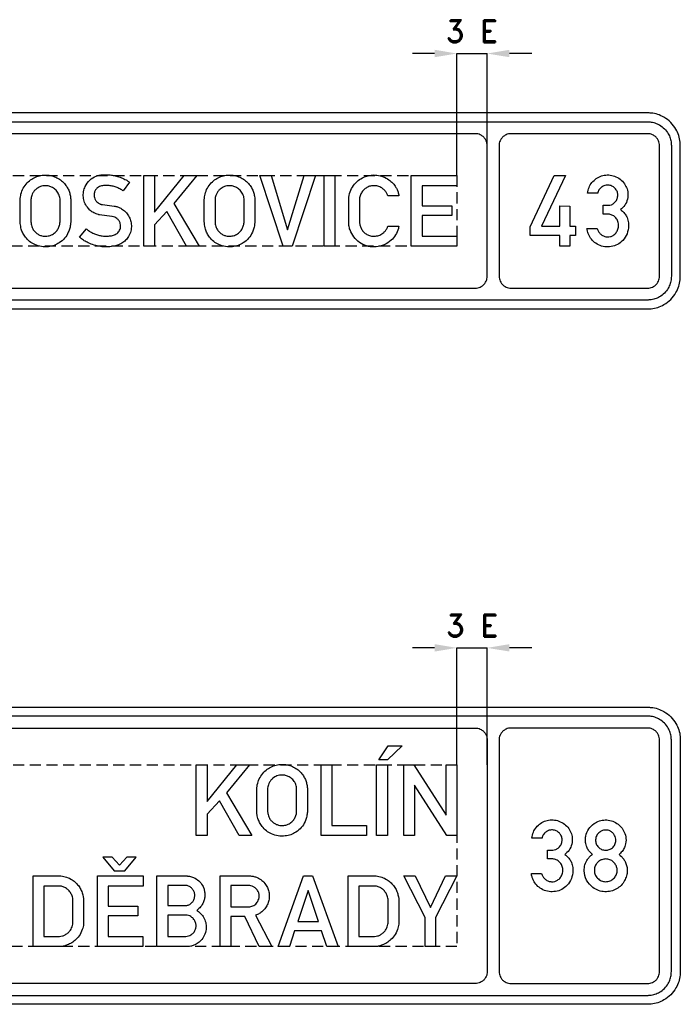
# Model space of a CAD drawing. Header units: millimetres. Extents: x -543 to 12818, y -320 to 1725.
# Tile 2 of 5: x 688 to 1800, y 0 to 1657. Entities that reach past the tile are written whole.
import ezdxf

# ---------------------------------------------------------------- set-up
doc = ezdxf.new("R2010")
doc.units = ezdxf.units.MM
doc.header["$LTSCALE"] = 5
doc.linetypes.add('ČÁRKOVANÁX2', pattern=[1.5, 1, -0.5])
doc.layers.add('Kóty', color=2, linetype='Continuous')
doc.layers.add('Značka', color=7, linetype='Continuous')
doc.styles.get("Standard").update_dxf_attribs({"font": 'romand.shx', "height": 37.5})

msp = doc.modelspace()

# ---------------------------------------------------------------- linework, layer by layer
at = {"layer": 'Kóty'}
for p, q in [((1386.4, 1600.5), (1348.9, 1600.5)), ((1423.9, 1395.1), (1423.9, 1600.7)), ((1474.9, 1404.3), (1474.9, 1600.7)), ((1549.9, 1600.5), (1512.4, 1600.5)), ((1386.4, 600), (1348.9, 600)), ((1423.9, 403.1), (1423.9, 600.2)), ((1474.9, 403.1), (1474.9, 600.2)), ((1549.9, 600), (1512.4, 600))]:
    msp.add_line(p, q, dxfattribs=at)
for points in [[(1423.9, 1600.5), (1474.9, 1600.5)], [(1423.9, 600), (1474.9, 600)]]:
    msp.add_lwpolyline(points, dxfattribs=at)
for points in [[(1386.4, 1606.8), (1386.4, 1594.3), (1423.9, 1600.5)], [(1512.4, 1606.8), (1512.4, 1594.3), (1474.9, 1600.5)], [(1386.4, 606.2), (1386.4, 593.8), (1423.9, 600)], [(1512.4, 606.2), (1512.4, 593.8), (1474.9, 600)]]:
    msp.add_solid(points, dxfattribs=at)
at = {"layer": 'Značka', "color": 5}
for points in [[(7.4, 1170.5), (1744.9, 1170.5, 0.003568), (1747.8, 1170.7, 0.010713), (1750.7, 1170.8, 0.055713), (1761.9, 1173.2, 0.056163), (1772.4, 1177.9, 0.069695), (1783.9, 1186.6, 0.068358), (1792.6, 1198, 0.056425), (1797.4, 1208.6, 0.061111), (1799.6, 1219.8), (1799.8, 1222.7), (1799.9, 1225.5), (1799.9, 1445.5), (1799.8, 1448.4), (1799.6, 1451.3, 0.055706), (1797.3, 1462.5, 0.056171), (1792.6, 1473, 0.069693), (1783.9, 1484.5, 0.068361), (1772.4, 1493.2, 0.05643), (1761.9, 1498, 0.061122), (1750.7, 1500.2, 0.012199), (1747.8, 1500.4, 0.004055), (1744.9, 1500.5)], [(4.4, 1485.5), (1744.9, 1485.5, -0.00359), (1747, 1485.5, -0.010701), (1749.1, 1485.3, -0.055709), (1757.3, 1483.6, -0.056165), (1764.9, 1480.2, -0.069687), (1773.2, 1473.9, -0.06836), (1779.6, 1465.5, -0.056428), (1783.1, 1457.9, -0.0611), (1784.7, 1449.7), (1784.8, 1447.6), (1784.9, 1445.5), (1784.9, 1225.5), (1784.8, 1223.5), (1784.7, 1221.4, -0.055725), (1783, 1213.2, -0.056168), (1779.6, 1205.5, -0.069701), (1773.3, 1197.2, -0.068355), (1764.9, 1190.9, -0.056435), (1757.3, 1187.4, -0.061122), (1749.1, 1185.8, -0.0122), (1747, 1185.6, -0.004085), (1744.9, 1185.5), (4.4, 1185.5)], [(-25.9, 1205.5), (1454.9, 1205.5, 0.003559), (1456, 1205.6, 0.010727), (1457, 1205.7, 0.055701), (1461.1, 1206.5, 0.056165), (1464.9, 1208.2, 0.069696), (1469.1, 1211.4, 0.068336), (1472.2, 1215.5, 0.056415), (1474, 1219.4, 0.061086), (1474.8, 1223.5), (1474.9, 1224.5), (1474.9, 1225.5), (1474.9, 1445.5), (1474.9, 1446.6), (1474.8, 1447.6, 0.055695), (1474, 1451.7, 0.056165), (1472.2, 1455.5, 0.069682), (1469.1, 1459.7, 0.06837), (1464.9, 1462.9, 0.05644), (1461.1, 1464.6, 0.061135), (1457, 1465.4, 0.012246), (1456, 1465.5), (1454.9, 1465.5), (-25.9, 1465.5)], [(1744.9, 1205.5, 0.003563), (1746, 1205.6, 0.010734), (1747, 1205.7, 0.055701), (1751.1, 1206.5, 0.056165), (1754.9, 1208.2, 0.069696), (1759.1, 1211.4, 0.068336), (1762.2, 1215.5, 0.056415), (1764, 1219.4, 0.061115), (1764.8, 1223.5), (1764.9, 1224.5), (1764.9, 1225.5), (1764.9, 1445.5), (1764.9, 1446.6), (1764.8, 1447.6, 0.055752), (1764, 1451.7, 0.056139), (1762.2, 1455.5, 0.069682), (1759.1, 1459.7, 0.06837), (1754.9, 1462.9, 0.05644), (1751.1, 1464.6, 0.061135), (1747, 1465.4, 0.012246), (1746, 1465.5), (1744.9, 1465.5), (1514.9, 1465.5, 0.003505), (1513.9, 1465.5, 0.010675), (1512.8, 1465.4, 0.055729), (1508.7, 1464.6, 0.056165), (1504.9, 1462.9, 0.069687), (1500.8, 1459.7, 0.068336), (1497.6, 1455.5, 0.056415), (1495.8, 1451.7, 0.061115), (1495, 1447.6), (1495, 1446.6), (1494.9, 1445.5), (1494.9, 1225.5), (1495, 1224.5), (1495, 1223.5, 0.055756), (1495.9, 1219.4, 0.056145), (1497.6, 1215.5, 0.069682), (1500.8, 1211.4, 0.068352), (1504.9, 1208.2, 0.056429), (1508.7, 1206.5, 0.061109), (1512.8, 1205.7, 0.01213), (1513.9, 1205.6), (1514.9, 1205.5), (1744.9, 1205.5)], [(688.7, 1354.6), (688.7, 1355.6), (688.8, 1356.6, -0.030686), (689.5, 1361.6, -0.031089), (690.7, 1366.4, -0.066292), (695.3, 1376.2, -0.068476), (702.3, 1384.5, -0.061862), (710.1, 1390.3, -0.059931), (719, 1394.1, -0.057342), (728.1, 1395.8, -0.057585), (737.5, 1395.5, -0.056918), (746.4, 1393.2, -0.057502), (754.6, 1389, -0.055379), (761.5, 1383.4, -0.053459), (767, 1376.4, -0.043032), (770.3, 1370.4, -0.048855), (772.5, 1364, -0.022706), (773.2, 1360.5, -0.012948), (773.6, 1356.9), (773.6, 1356.3), (773.7, 1355.7), (773.7, 1315.9), (773.6, 1314.9), (773.5, 1314, -0.035768), (772.2, 1306.6, -0.047842), (769.7, 1299.6, -0.078795), (763.4, 1289.6, -0.073098), (754.3, 1281.9, -0.060119), (745.7, 1277.5, -0.059847), (736.3, 1275.3, -0.071109), (724.6, 1275.4, -0.074185), (713.4, 1278.8, -0.06604), (704.6, 1284.2, -0.061699), (697.4, 1291.6, -0.047092), (693.3, 1297.9, -0.05388), (690.5, 1304.9, -0.030233), (689.5, 1309.6, -0.017685), (688.9, 1314.3), (688.8, 1315.4), (688.7, 1316.5), (688.7, 1354.6)], [(800.3, 1305.2), (801.4, 1304.3), (802.5, 1303.4, 0.039103), (808, 1299.8, 0.032091), (813.9, 1297, 0.032644), (820.3, 1294.8, 0.039891), (826.9, 1293.5, 0.02449), (831.3, 1293.2, 0.01432), (835.8, 1293.2, 0.035312), (842.6, 1293.8, 0.084135), (848.8, 1295.9, 0.055206), (851.8, 1297.8, 0.056011), (854.2, 1300.2, 0.05727), (856.1, 1303.2, 0.056926), (857.3, 1306.5, 0.062829), (857.7, 1310.3, 0.064418), (857.2, 1314.1, 0.085849), (855.2, 1318.9, 0.089205), (851.6, 1322.7, 0.071842), (847.9, 1324.9, 0.05931), (843.7, 1326), (843.2, 1326.1), (842.7, 1326.2), (822, 1328.8), (821.1, 1329.1), (820.3, 1329.3, -0.017774), (816.3, 1330.7, -0.032305), (812.5, 1332.4, -0.062172), (806.6, 1336.4, -0.055262), (801.8, 1341.7, -0.068822), (797.2, 1349.8, -0.072906), (795.1, 1358.7, -0.074674), (795.3, 1367.9, -0.072247), (798.3, 1376.8, -0.094605), (805.8, 1387.2, -0.103596), (816.6, 1393.9, -0.055196), (823.4, 1395.8, -0.035097), (830.4, 1396.5, -0.029409), (838.4, 1396.3, -0.030644), (846.3, 1395.2, -0.032943), (854.8, 1393, -0.029902), (863, 1389.7, -0.019591), (867.1, 1387.6, -0.028945), (871, 1385.2), (871.8, 1384.6), (872.5, 1384), (862.3, 1369.4), (861, 1370.2), (859.6, 1371, 0.031818), (853.3, 1374.2, 0.035477), (846.7, 1376.5, 0.037911), (840, 1377.9, 0.035605), (832.9, 1378.3, 0.05695), (825.4, 1377.5, 0.118682), (818.9, 1374.5, 0.089558), (815.6, 1370.9, 0.077129), (813.6, 1366.3, 0.050936), (813, 1363.2, 0.054981), (813.1, 1360.1, 0.076557), (814.3, 1355.8, 0.070212), (816.8, 1351.9, 0.053213), (819.1, 1349.5, 0.057381), (821.9, 1347.8, 0.030551), (823.4, 1347.1, 0.033), (825, 1346.6, 0.019636), (826.2, 1346.4, 0.006491), (827.5, 1346.2), (847.1, 1343.7), (847.8, 1343.6), (848.4, 1343.5, -0.057689), (854, 1342, -0.045347), (859.1, 1339.3, -0.062097), (866, 1334, -0.068451), (871.2, 1327.1, -0.067352), (874.6, 1319.5, -0.064545), (875.8, 1311.2, -0.073531), (874.9, 1301.6, -0.075675), (871.1, 1292.7, -0.065689), (866.1, 1286.1, -0.066685), (859.6, 1281.1, -0.056083), (852.6, 1277.9, -0.038296), (845.1, 1276, -0.042199), (834.4, 1274.9, -0.042477), (823.7, 1275.7, -0.040678), (813.2, 1278, -0.036919), (803.2, 1282, -0.028959), (796.6, 1285.4, -0.03894), (790.6, 1289.7), (789.6, 1290.6), (788.6, 1291.5), (800.3, 1305.2)], [(998.6, 1354.6), (998.6, 1355.6), (998.7, 1356.6, -0.030699), (999.4, 1361.6, -0.031077), (1000.6, 1366.4, -0.066297), (1005.2, 1376.2, -0.068485), (1012.2, 1384.5, -0.061866), (1020, 1390.3, -0.059931), (1028.9, 1394.1, -0.05734), (1038, 1395.8, -0.057585), (1047.4, 1395.5, -0.056914), (1056.3, 1393.2, -0.057508), (1064.5, 1389, -0.055388), (1071.4, 1383.4, -0.053464), (1076.9, 1376.4, -0.043001), (1080.2, 1370.4, -0.048855), (1082.4, 1364, -0.022673), (1083.1, 1360.5), (1083.5, 1356.9), (1083.5, 1356.3), (1083.6, 1355.7), (1083.6, 1315.9), (1083.5, 1314.9), (1083.4, 1314, -0.03576), (1082.1, 1306.6, -0.047835), (1079.6, 1299.6, -0.07879), (1073.3, 1289.6, -0.073098), (1064.2, 1281.9, -0.060122), (1055.6, 1277.5, -0.059851), (1046.2, 1275.3, -0.071109), (1034.5, 1275.4, -0.074185), (1023.3, 1278.8, -0.066033), (1014.5, 1284.2, -0.061699), (1007.3, 1291.6, -0.047099), (1003.2, 1297.9, -0.053865), (1000.4, 1304.9, -0.030221), (999.4, 1309.6, -0.017672), (998.8, 1314.3), (998.7, 1315.4), (998.6, 1316.5), (998.6, 1354.6)], [(1326.2, 1310.1), (1325.8, 1307.9), (1325.3, 1305.7, -0.074267), (1320.7, 1295.1, -0.07334), (1313.1, 1286.2, -0.087472), (1301.5, 1278.5, -0.087033), (1287.9, 1275.1, -0.081781), (1274.9, 1275.9, -0.082642), (1262.8, 1280.8, -0.082255), (1252.6, 1289.2, -0.076612), (1245.4, 1300.4, -0.049038), (1242.8, 1307.3, -0.06406), (1241.9, 1314.6), (1241.9, 1315.5), (1241.9, 1316.4), (1241.9, 1356.3), (1242, 1357.5), (1242.1, 1358.7, -0.076267), (1245.2, 1370.3, -0.076924), (1251.6, 1380.5, -0.07328), (1259.9, 1388.3, -0.069836), (1270, 1393.4, -0.059238), (1279.4, 1395.7, -0.060626), (1289, 1395.8, -0.068021), (1299.7, 1393.2, -0.0664), (1309.3, 1387.9, -0.053993), (1316, 1382.2, -0.055384), (1321.2, 1375.2, -0.038268), (1323.8, 1370, -0.040679), (1325.6, 1364.5), (1326, 1362.8), (1326.3, 1361), (1307.7, 1361), (1307, 1362.8), (1306.2, 1364.6, 0.060783), (1303, 1369.4, 0.062697), (1298.8, 1373.3, 0.078729), (1292.4, 1376.7, 0.078053), (1285.3, 1378, 0.073298), (1278.6, 1377.4, 0.073377), (1272.4, 1374.9, 0.069989), (1267.2, 1371, 0.0703), (1263.2, 1365.9, 0.038797), (1261.6, 1362.7, 0.035413), (1260.5, 1359.3), (1260.1, 1357.4), (1259.9, 1355.4), (1259.9, 1354.9), (1259.9, 1354.3), (1259.9, 1316.7), (1259.9, 1315.9), (1260, 1315.1, 0.059569), (1261.4, 1309.1, 0.068103), (1264.3, 1303.6, 0.072022), (1268.4, 1298.8, 0.068632), (1273.7, 1295.4, 0.071732), (1280.1, 1293.3, 0.073115), (1286.7, 1293.1, 0.082615), (1294.2, 1295, 0.081785), (1300.6, 1299.2, 0.058806), (1304.3, 1303.2, 0.059261), (1306.9, 1307.8), (1307.3, 1308.9), (1307.8, 1310.1), (1326.2, 1310.1)], [(1660.1, 1305.8), (1660.6, 1304.4), (1661.1, 1303.1, 0.066981), (1663.5, 1299, 0.067344), (1666.9, 1295.7, 0.079611), (1671.7, 1292.9, 0.083503), (1677.1, 1291.9, 0.078721), (1682.2, 1292.4, 0.077291), (1686.9, 1294.4, 0.094868), (1691.8, 1298.8, 0.087389), (1694.9, 1304.7, 0.097379), (1696.1, 1312.1, 0.104443), (1694.2, 1319.4, 0.094858), (1690.4, 1324.9, 0.095664), (1684.9, 1328.6, 0.045616), (1682, 1329.6, 0.043317), (1679, 1330.1), (1678.3, 1330.2), (1677.6, 1330.2), (1670.3, 1330.2), (1670.3, 1345.1), (1677.9, 1345.1), (1678.5, 1345.1, 0.010037), (1679.2, 1345.1, 0.089515), (1683.9, 1346, 0.078189), (1688.1, 1348.5, 0.098565), (1692.4, 1353.3, 0.099815), (1694.5, 1359.4, 0.096895), (1694.4, 1365.6, 0.098691), (1692, 1371.3, 0.100549), (1687.6, 1375.9, 0.097644), (1681.8, 1378.5, 0.106021), (1674.9, 1378.9, 0.108981), (1668.4, 1376.3, 0.096332), (1663.9, 1372.1, 0.100258), (1661.3, 1366.7), (1661.1, 1366), (1661, 1365.3), (1643.7, 1365.3), (1644.2, 1367.9), (1644.8, 1370.4, -0.070916), (1648.5, 1379.4, -0.076588), (1654.7, 1387, -0.078967), (1662.7, 1392.6, -0.076378), (1672, 1395.5, -0.077806), (1682.1, 1395.8, -0.077968), (1691.7, 1393, -0.081005), (1700.6, 1387.2, -0.080995), (1707.3, 1379, -0.076299), (1710.9, 1370.3, -0.079825), (1711.7, 1360.7, -0.092069), (1709.2, 1349.9, -0.105087), (1702.9, 1341), (1701, 1339.3), (1699.1, 1337.7), (1700.9, 1336.4), (1702.6, 1335, -0.058058), (1707.2, 1330, -0.058913), (1710.4, 1324.2, -0.074892), (1712.7, 1315.7, -0.064113), (1712.6, 1306.8, -0.089411), (1708.9, 1294, -0.101881), (1700.7, 1283.6, -0.087328), (1691.6, 1277.7, -0.080963), (1680.9, 1275.2, -0.079643), (1670.1, 1275.7, -0.082662), (1660, 1279.7, -0.076826), (1652.1, 1285.9, -0.076595), (1646.4, 1294.1, -0.041081), (1644.4, 1299, -0.040365), (1643.2, 1304), (1643.1, 1304.9), (1642.9, 1305.8), (1660.1, 1305.8)], [(706.8, 1354.5), (706.8, 1316.5), (706.9, 1315.8), (706.9, 1315, 0.037584), (707.6, 1311.3, 0.041676), (708.8, 1307.7, 0.062893), (711.6, 1302.8, 0.060173), (715.5, 1298.7, 0.059427), (720.1, 1295.5, 0.064329), (725.2, 1293.6, 0.050509), (729.5, 1293, 0.044565), (733.8, 1293.1, 0.073918), (741.1, 1295.1, 0.085005), (747.5, 1299.2, 0.073628), (751.7, 1304.1, 0.063572), (754.4, 1309.9, 0.033212), (755.3, 1312.8, 0.042657), (755.6, 1315.8), (755.7, 1316.2), (755.7, 1316.6), (755.7, 1354.5), (755.7, 1355.1), (755.7, 1355.8, 0.062613), (755, 1360, 0.048324), (753.4, 1363.9, 0.076913), (749, 1370.3, 0.08378), (742.9, 1375, 0.069864), (737.2, 1377.3, 0.066682), (731, 1378, 0.08852), (722.6, 1376.5, 0.098118), (715.3, 1372.1, 0.062844), (711.6, 1368.2, 0.051395), (709, 1363.5, 0.039545), (707.6, 1359.8, 0.050738), (706.9, 1355.9), (706.8, 1355.2), (706.8, 1354.5)], [(1016.7, 1354.5), (1016.7, 1316.5), (1016.8, 1315.8), (1016.8, 1315, 0.037584), (1017.5, 1311.3, 0.04166), (1018.7, 1307.7, 0.062884), (1021.5, 1302.8, 0.060173), (1025.4, 1298.7, 0.059415), (1030, 1295.5, 0.064332), (1035.1, 1293.6, 0.050512), (1039.4, 1293, 0.044565), (1043.7, 1293.1, 0.073922), (1051.1, 1295.1, 0.085009), (1057.4, 1299.2, 0.073635), (1061.6, 1304.1, 0.063589), (1064.3, 1309.9, 0.033231), (1065.2, 1312.8, 0.042637), (1065.5, 1315.8), (1065.6, 1316.2), (1065.6, 1316.6), (1065.6, 1354.5), (1065.6, 1355.1), (1065.6, 1355.8, 0.062627), (1064.9, 1360, 0.048298), (1063.3, 1363.9, 0.0769), (1058.9, 1370.3, 0.083785), (1052.8, 1375, 0.069861), (1047.1, 1377.3, 0.066677), (1040.9, 1378, 0.088518), (1032.5, 1376.5, 0.098123), (1025.2, 1372.1, 0.062844), (1021.5, 1368.2, 0.051415), (1018.9, 1363.5, 0.039545), (1017.5, 1359.8, 0.050722), (1016.8, 1355.9), (1016.7, 1355.2), (1016.7, 1354.5)], [(10.4, 500), (1745, 500, -0.003587), (1747.9, 499.9, -0.010724), (1750.7, 499.7, -0.055714), (1762, 497.4, -0.056166), (1772.5, 492.6, -0.06969), (1783.9, 484, -0.068355), (1792.6, 472.5, -0.056427), (1797.5, 462, -0.061123), (1799.7, 450.7), (1799.9, 447.9), (1800, 445), (1800, 55), (1799.9, 52.1), (1799.7, 49.3, -0.055727), (1797.4, 38, -0.056164), (1792.6, 27.5, -0.069693), (1784, 16.1, -0.068353), (1772.5, 7.4, -0.056435), (1762, 2.5, -0.061124), (1750.7, 0.3, -0.012203), (1747.9, 0.1, -0.004069), (1745, 0)], [(6.1, 15), (1744.9, 15, 0.003577), (1747, 15.1, 0.010721), (1749.1, 15.2, 0.055711), (1757.3, 16.9, 0.056162), (1764.9, 20.4, 0.069688), (1773.2, 26.7, 0.068364), (1779.6, 35, 0.056428), (1783.1, 42.6, 0.061101), (1784.7, 50.8), (1784.8, 52.9), (1784.9, 55), (1784.9, 445), (1784.8, 447.1), (1784.7, 449.2, 0.055727), (1783, 457.4, 0.05617), (1779.6, 465, 0.069704), (1773.3, 473.3, 0.068357), (1764.9, 479.6, 0.056428), (1757.3, 483.2, 0.061118), (1749.1, 484.8, 0.012214), (1747, 484.9, 0.004071), (1744.9, 485), (6.1, 485)], [(-13.9, 465), (1454.9, 465), (1456, 465, -0.010727), (1457, 464.9, -0.055715), (1461.1, 464.1, -0.056159), (1464.9, 462.3, -0.069705), (1469.1, 459.2, -0.068339), (1472.2, 455, -0.056419), (1474, 451.2, -0.061087), (1474.8, 447.1), (1474.9, 446), (1474.9, 445), (1474.9, 55), (1474.9, 54), (1474.8, 52.9, -0.055698), (1474, 48.8, -0.056169), (1472.2, 45, -0.069684), (1469.1, 40.8, -0.068361), (1464.9, 37.7, -0.056439), (1461.1, 35.9, -0.061127), (1457, 35.1, -0.012195), (1456, 35), (1454.9, 35), (-13.9, 35)], [(1744.9, 465), (1514.9, 465, 0.003563), (1513.9, 465, 0.010733), (1512.8, 464.9, 0.055715), (1508.7, 464.1, 0.056159), (1504.9, 462.3, 0.069677), (1500.8, 459.2, 0.068339), (1497.6, 455, 0.056419), (1495.8, 451.2, 0.061116), (1495, 447.1), (1495, 446), (1494.9, 445), (1494.9, 55), (1495, 54), (1495, 52.9, 0.055756), (1495.9, 48.8, 0.056143), (1497.6, 45, 0.069684), (1500.8, 40.8, 0.068361), (1504.9, 37.7, 0.056415), (1508.7, 35.9, 0.061116), (1512.8, 35.1), (1513.9, 35), (1514.9, 35), (1744.9, 35), (1746, 35, 0.01073), (1747, 35.1, 0.055718), (1751.1, 35.9, 0.056162), (1754.9, 37.7, 0.069703), (1759.1, 40.8, 0.068337), (1762.2, 45, 0.056416), (1764, 48.8, 0.061115), (1764.8, 52.9), (1764.9, 54), (1764.9, 55), (1764.9, 445), (1764.9, 446), (1764.8, 447.1, 0.055755), (1764, 451.2, 0.056146), (1762.2, 455, 0.069689), (1759.1, 459.2, 0.068365), (1754.9, 462.3, 0.05644), (1751.1, 464.1, 0.061127), (1747, 464.9), (1746, 465), (1744.9, 465)], [(1087.1, 362.6), (1087.2, 363.6), (1087.2, 364.5, -0.030672), (1087.9, 369.5, -0.031055), (1089.2, 374.4, -0.066298), (1093.8, 384.2, -0.06848), (1100.8, 392.5, -0.06186), (1108.5, 398.3, -0.059931), (1117.4, 402, -0.057348), (1126.6, 403.8, -0.057579), (1135.9, 403.4, -0.056911), (1144.8, 401.2, -0.057496), (1153, 397, -0.055385), (1159.9, 391.4, -0.053443), (1165.5, 384.4, -0.043019), (1168.8, 378.4, -0.04884), (1170.9, 371.9), (1171.6, 368.4), (1172, 364.8), (1172.1, 364.3), (1172.1, 363.7), (1172.1, 323.8), (1172.1, 322.9), (1172, 322, -0.035776), (1170.7, 314.6, -0.047836), (1168.2, 307.5, -0.078787), (1161.8, 297.6, -0.0731), (1152.8, 289.9, -0.060119), (1144.2, 285.5, -0.059844), (1134.8, 283.3, -0.071112), (1123, 283.4, -0.074183), (1111.9, 286.8, -0.066046), (1103.1, 292.1, -0.061689), (1095.9, 299.5, -0.047086), (1091.7, 305.9, -0.053869), (1089, 312.9, -0.030222), (1087.9, 317.5), (1087.3, 322.3), (1087.2, 323.4), (1087.1, 324.4), (1087.1, 362.6)], [(1105.3, 362.5), (1105.3, 324.4), (1105.3, 323.7), (1105.4, 323, 0.037583), (1106, 319.2, 0.04166), (1107.2, 315.6, 0.062889), (1110, 310.7, 0.060173), (1113.9, 306.6, 0.059406), (1118.5, 303.5, 0.064322), (1123.7, 301.6, 0.050526), (1127.9, 300.9, 0.044572), (1132.3, 301.1, 0.073914), (1139.6, 303, 0.085016), (1145.9, 307.1, 0.073642), (1150.1, 312, 0.063593), (1152.9, 317.9), (1153.7, 320.8, 0.042637), (1154.1, 323.8), (1154.1, 324.2), (1154.1, 324.5), (1154.1, 362.4), (1154.1, 363.1), (1154.1, 363.8, 0.06263), (1153.4, 367.9, 0.048301), (1151.9, 371.9, 0.076909), (1147.5, 378.3, 0.08377), (1141.3, 382.9, 0.069866), (1135.6, 385.2, 0.066668), (1129.5, 385.9, 0.08852), (1121, 384.4, 0.098126), (1113.7, 380.1, 0.062873), (1110.1, 376.1, 0.051423), (1107.4, 371.5, 0.039514), (1106, 367.7, 0.05075), (1105.3, 363.8), (1105.3, 363.2), (1105.3, 362.5)], [(1566.4, 220.3), (1566.9, 218.9), (1567.4, 217.5, 0.066945), (1569.8, 213.5, 0.067326), (1573.2, 210.1, 0.079613), (1578, 207.4, 0.083501), (1583.4, 206.3, 0.078719), (1588.5, 206.8, 0.077297), (1593.2, 208.9, 0.094875), (1598.1, 213.2, 0.087391), (1601.2, 219.1, 0.097378), (1602.4, 226.6, 0.104442), (1600.5, 233.8, 0.094861), (1596.7, 239.3, 0.095666), (1591.2, 243.1, 0.045597), (1588.3, 244.1, 0.043327), (1585.3, 244.6), (1584.6, 244.6), (1583.9, 244.7), (1576.6, 244.7), (1576.6, 259.6), (1584.2, 259.6), (1584.8, 259.5, 0.009987), (1585.5, 259.5, 0.089511), (1590.2, 260.5, 0.07819), (1594.4, 263, 0.098565), (1598.7, 267.8, 0.099778), (1600.8, 273.8, 0.096856), (1600.7, 280, 0.098706), (1598.3, 285.8, 0.100557), (1593.9, 290.4, 0.097642), (1588.1, 293, 0.106013), (1581.2, 293.3, 0.108968), (1574.7, 290.8, 0.096316), (1570.2, 286.6, 0.100258), (1567.6, 281.1), (1567.4, 280.4), (1567.3, 279.8), (1550, 279.8), (1550.5, 282.3), (1551.1, 284.9, -0.070916), (1554.8, 293.9, -0.076581), (1561, 301.4, -0.078959), (1569, 307, -0.076375), (1578.3, 310, -0.077803), (1588.4, 310.2, -0.077968), (1598, 307.4, -0.081015), (1606.9, 301.7, -0.081001), (1613.6, 293.5, -0.076312), (1617.2, 284.7, -0.079813), (1618, 275.2, -0.092069), (1615.5, 264.3, -0.105088), (1609.2, 255.4), (1607.3, 253.7), (1605.4, 252.1), (1607.2, 250.8), (1608.9, 249.4, -0.058043), (1613.5, 244.5, -0.058885), (1616.7, 238.6, -0.074867), (1619, 230.2, -0.064085), (1618.9, 221.3, -0.089419), (1615.2, 208.5, -0.101877), (1607, 198.1, -0.087328), (1597.9, 192.2, -0.080967), (1587.2, 189.6, -0.079651), (1576.4, 190.2, -0.082665), (1566.3, 194.1, -0.076821), (1558.4, 200.3, -0.076582), (1552.7, 208.6, -0.041126), (1550.7, 213.4, -0.040343), (1549.5, 218.5), (1549.4, 219.4), (1549.2, 220.3), (1566.4, 220.3)], [(1651.9, 252.4), (1650.3, 253.9), (1648.7, 255.4, -0.053039), (1644.7, 260.5, -0.056315), (1642, 266.4, -0.07399), (1640.3, 274.7, -0.069886), (1641, 283.2, -0.098167), (1645.9, 295.1, -0.100618), (1654.9, 304.2, -0.080446), (1663.7, 308.7, -0.075914), (1673.5, 310.3, -0.078228), (1683.9, 309, -0.081326), (1693.3, 304.6, -0.07679), (1700.5, 298.2, -0.074239), (1705.6, 289.9, -0.08693), (1708.5, 278.9, -0.097619), (1707.2, 267.6, -0.069316), (1704.1, 260.5, -0.065647), (1699.3, 254.5), (1698.1, 253.3), (1696.8, 252.2), (1698.9, 250.5), (1700.8, 248.8, -0.049548), (1704.8, 244.1, -0.049138), (1707.7, 238.8, -0.057994), (1710, 231.9, -0.05766), (1710.6, 224.6, -0.065977), (1709.4, 216.1, -0.06153), (1706.1, 208.2, -0.069173), (1700.4, 200.2, -0.073514), (1692.6, 194.2, -0.076285), (1683.2, 190.4, -0.072983), (1673.1, 189.5, -0.078096), (1662.5, 191.4, -0.080335), (1653, 196.5, -0.115018), (1642.2, 209, -0.124817), (1638.3, 224.8, -0.083791), (1639.5, 234.9, -0.083139), (1643.8, 243.9, -0.03822), (1646.8, 247.7, -0.030583), (1650.3, 251.1), (1651.1, 251.7), (1651.9, 252.4)], [(1674.5, 293.3, 0.080316), (1669.1, 292.5, 0.085966), (1664.3, 290, 0.116251), (1659.3, 284.2, 0.11926), (1657.4, 276.8, 0.107918), (1658.4, 270.2, 0.106442), (1662, 264.6, 0.104977), (1667.5, 260.7, 0.100128), (1674, 259.4, 0.094737), (1680.2, 260.3, 0.098501), (1685.6, 263.4, 0.106665), (1689.9, 268.9, 0.10897), (1691.5, 275.6, 0.076138), (1691.1, 280.2, 0.070396), (1689.4, 284.4, 0.074734), (1686.3, 288.5, 0.078351), (1682.2, 291.5, 0.064603), (1678.5, 292.9, 0.061605), (1674.5, 293.3)], [(1674.5, 244.6, 0.045285), (1671.1, 244.3, 0.047539), (1667.8, 243.4, 0.072353), (1663.1, 240.9, 0.073234), (1659.3, 237.2, 0.09059), (1656.2, 231.4, 0.092298), (1655.3, 224.8, 0.096895), (1656.7, 218.1, 0.096614), (1660.6, 212.3, 0.105789), (1666.9, 207.9, 0.10569), (1674.5, 206.4, 0.101748), (1681.7, 207.7, 0.102483), (1687.8, 211.8, 0.096604), (1691.9, 217.4, 0.094976), (1693.6, 224.1, 0.080094), (1693.2, 229.8, 0.079521), (1691.1, 235, 0.085884), (1687, 240, 0.087524), (1681.6, 243.2, 0.0516), (1678.1, 244.3, 0.047118), (1674.5, 244.6)], [(710.3, 97), (710.3, 216), (754.4, 216, -0.002958), (755.8, 216, -0.008865), (757.2, 216, -0.074825), (766.9, 214, -0.064098), (775.9, 209.5, -0.052009), (782.5, 204.3, -0.052232), (787.8, 198, -0.046315), (791.6, 191.4, -0.045161), (794.1, 184.2), (794.8, 181), (795.3, 177.8), (795.4, 177.1), (795.5, 176.5), (795.5, 137.7), (795.5, 137.2), (795.5, 136.7, -0.035131), (795, 132.5, -0.02789), (794, 128.4, -0.067002), (789.4, 117.7, -0.074004), (782.1, 108.8, -0.05539), (775.4, 103.6, -0.049341), (767.8, 99.8, -0.03515), (762.2, 98.1, -0.041157), (756.4, 97.1, -0.006187), (755.3, 97.1), (754.3, 97), (710.3, 97)], [(918.9, 97), (918.9, 216), (967.8, 216), (969, 216, -0.006999), (970.2, 215.9, -0.053515), (976.9, 214.7, -0.058871), (983.3, 212.1, -0.084099), (991.1, 206.2, -0.08399), (996.5, 198, -0.052919), (998.6, 192.3, -0.048095), (999.5, 186.2, -0.047699), (999.4, 180.1, -0.051684), (998, 174.1, -0.057793), (995.3, 167.9, -0.056918), (991.1, 162.5), (989.6, 161), (987.9, 159.5), (987, 158.8), (986.1, 158.1), (987.4, 157.2), (988.6, 156.4, -0.045544), (993.5, 151.8, -0.053975), (997.4, 146.4, -0.07743), (1001, 137.8, -0.076327), (1001.8, 128.6, -0.084925), (999.7, 118.3, -0.08271), (994.3, 109.2, -0.067274), (988.2, 103.3, -0.067557), (980.9, 99.3, -0.045477), (975.7, 97.6, -0.048766), (970.3, 97, -0.007087), (969.3, 97, -0.002371), (968.3, 97), (918.9, 97)], [(1025.1, 97), (1025.1, 216), (1075.2, 216), (1075.9, 216), (1076.6, 216, -0.052874), (1082.2, 215.2, -0.045259), (1087.6, 213.2, -0.068748), (1095.5, 208.5, -0.074104), (1101.8, 201.7, -0.062846), (1105.6, 195, -0.059673), (1107.6, 187.5, -0.055147), (1108, 180.3, -0.055176), (1106.8, 173.2, -0.062316), (1103.8, 165.6, -0.063033), (1099, 158.9, -0.052724), (1094, 154.4, -0.055188), (1088.3, 151.1), (1086.6, 150.4), (1085, 149.8), (1112.3, 97), (1090.9, 97), (1066.6, 148), (1043.2, 148), (1043.2, 97), (1025.1, 97)], [(1240.9, 97), (1240.9, 216), (1285, 216, -0.002958), (1286.4, 216, -0.008867), (1287.8, 216, -0.074828), (1297.5, 214, -0.064094), (1306.5, 209.5, -0.052004), (1313.1, 204.3, -0.052254), (1318.4, 198, -0.046301), (1322.2, 191.4, -0.045161), (1324.7, 184.2), (1325.5, 181), (1326, 177.8), (1326, 177.1), (1326.1, 176.5), (1326.1, 137.7), (1326.1, 137.2), (1326.1, 136.7, -0.035102), (1325.6, 132.5), (1324.6, 128.4, -0.067002), (1320.1, 117.7, -0.07402), (1312.7, 108.8, -0.05539), (1306, 103.6, -0.049332), (1298.4, 99.8, -0.035153), (1292.8, 98.1, -0.041159), (1287.1, 97.1), (1286, 97.1), (1284.9, 97), (1240.9, 97)], [(728.4, 199), (728.4, 114.1), (752.9, 114.1), (753.8, 114.1, 0.009042), (754.7, 114.2, 0.064938), (759.7, 115, 0.055477), (764.5, 117.1, 0.060177), (769.3, 120.5, 0.064198), (773.1, 124.9, 0.046771), (775.2, 128.6, 0.042317), (776.6, 132.7), (777.1, 134.6), (777.3, 136.5), (777.4, 137.1), (777.4, 137.7), (777.4, 175.7), (777.4, 176.4), (777.3, 177, 0.038443), (776.6, 180.6, 0.037926), (775.4, 184.1, 0.064356), (772.2, 189.5, 0.066862), (767.8, 194, 0.069128), (762.4, 197.2, 0.078395), (756.4, 198.8, 0.0125), (755.3, 198.9), (754.1, 199), (728.4, 199)], [(937, 200), (937, 166.1), (965.5, 166.1, 0.005332), (966.6, 166.1, 0.016032), (967.7, 166.1, 0.091634), (972.8, 167.6, 0.080728), (977.2, 170.7, 0.081292), (980.6, 174.9, 0.08611), (982.4, 179.9, 0.087449), (982.6, 185.4, 0.085859), (980.9, 190.6, 0.081955), (977.8, 194.9, 0.07864), (973.6, 198.1, 0.046733), (970.9, 199.3, 0.05402), (968.1, 199.9), (967.5, 200), (966.9, 200), (937, 200)], [(1043.2, 200), (1043.2, 163.9), (1072.4, 163.9), (1073.1, 163.9, 0.005977), (1073.8, 163.9, 0.040794), (1077.1, 164.5, 0.049426), (1080.3, 165.5, 0.110767), (1086.5, 170.1, 0.114766), (1090.2, 176.9, 0.085189), (1091.1, 182.2, 0.080084), (1090.2, 187.4, 0.08408), (1087.5, 192.6, 0.081246), (1083.3, 196.7, 0.067125), (1079.3, 199, 0.082131), (1075, 199.9), (1074.5, 199.9), (1074, 200), (1043.2, 200)], [(1259, 199), (1259, 114.1), (1283.6, 114.1), (1284.4, 114.1, 0.009042), (1285.3, 114.2, 0.064934), (1290.4, 115, 0.055481), (1295.1, 117.1, 0.060165), (1299.9, 120.5, 0.064191), (1303.7, 124.9, 0.046759), (1305.8, 128.6, 0.042304), (1307.3, 132.7), (1307.7, 134.6), (1308, 136.5), (1308, 137.1), (1308, 137.7), (1308, 175.7), (1308, 176.4), (1307.9, 177, 0.038443), (1307.2, 180.6, 0.037941), (1306, 184.1, 0.064356), (1302.8, 189.5, 0.066855), (1298.4, 194, 0.069123), (1293, 197.2, 0.07839), (1287.1, 198.8), (1285.9, 198.9), (1284.7, 199), (1259, 199)], [(937, 150.2), (937, 114.1), (965.6, 114.1, 0.003628), (966.7, 114.2, 0.010881), (967.8, 114.2, 0.058713), (972, 115, 0.063126), (976, 116.8, 0.084078), (980.4, 120.4, 0.085736), (983.4, 125.3, 0.082278), (984.7, 130.6, 0.080976), (984.3, 136, 0.088819), (982, 141.7, 0.084251), (977.9, 146.3, 0.065612), (974.2, 148.7, 0.080412), (970, 150, 0.01835), (968.8, 150.1), (967.6, 150.2), (937, 150.2)]]:
    msp.add_lwpolyline(points, format="xyb", dxfattribs=at)
for points in [[(1744.9, 1500.5), (7.4, 1500.5)], [(896.7, 1276.1), (896.7, 1395), (914.6, 1395), (914.6, 1333.4), (964.6, 1395), (985.9, 1395), (947.6, 1348.3), (990.1, 1276.1), (968.9, 1276.1), (935.8, 1334.3), (914.6, 1312), (914.6, 1276.1), (896.7, 1276.1)], [(1131.4, 1276.1), (1092, 1395), (1111.4, 1395), (1138.9, 1303.6), (1166.5, 1395), (1185.7, 1395), (1146.4, 1276.1), (1131.4, 1276.1)], [(1200.6, 1276), (1200.6, 1395), (1218.6, 1395), (1218.6, 1276), (1200.6, 1276)], [(1347.1, 1276), (1347.1, 1395), (1423.9, 1395), (1423.9, 1377.9), (1365.2, 1377.9), (1365.2, 1344), (1415.3, 1344), (1415.3, 1328), (1365.2, 1328), (1365.2, 1293), (1423.8, 1293), (1423.8, 1276), (1347.1, 1276)], [(1596.9, 1276), (1596.9, 1294), (1547.2, 1294), (1547.2, 1308.8), (1587.6, 1394.9), (1606.7, 1394.9), (1566.3, 1310), (1596.9, 1310), (1596.9, 1343.9), (1613.9, 1343.8), (1613.9, 1310), (1623.6, 1310), (1623.6, 1294), (1613.9, 1294), (1613.9, 1276), (1596.9, 1276)], [(1308.2, 434.9), (1331.6, 434.9), (1307.2, 411.5), (1292.3, 411.5), (1308.2, 434.9)], [(985.2, 284), (985.2, 403), (1003.2, 403), (1003.2, 341.3), (1053.2, 403), (1074.5, 403), (1036.1, 356.2), (1078.7, 284), (1057.4, 284), (1024.4, 342.3), (1003.2, 319.9), (1003.2, 284), (985.2, 284)], [(1195.4, 284), (1195.4, 403), (1213.5, 403), (1213.5, 301.1), (1271.9, 301.1), (1271.9, 284), (1195.4, 284)], [(1288.7, 284), (1288.7, 403), (1306.8, 403), (1306.8, 284), (1288.7, 284)], [(1334.6, 284), (1334.6, 403), (1351.6, 403), (1405.7, 318.1), (1405.7, 403), (1423.9, 403), (1423.8, 284), (1406.7, 284), (1352.5, 368.8), (1352.5, 284), (1334.6, 284)], [(846.8, 224.5), (864.9, 224.5), (884, 247.9), (868.1, 247.9), (855.9, 234.1), (843.7, 247.9), (827.7, 247.9), (846.8, 224.5)], [(818.8, 97), (818.8, 216), (895.6, 216), (895.6, 198.8), (836.8, 198.8), (836.8, 164.9), (886.9, 164.9), (886.9, 149), (836.8, 149), (836.8, 113.9), (895.4, 113.9), (895.4, 97), (818.8, 97)], [(1122.7, 97), (1165.9, 216), (1180.9, 216), (1224, 97), (1204.9, 97), (1196, 123.6), (1150.5, 123.6), (1141.8, 97), (1122.7, 97)], [(1370.7, 97), (1370.7, 146), (1334.5, 216), (1353.7, 216), (1379.2, 162.9), (1404.7, 216), (1423.9, 216), (1387.7, 146), (1387.7, 97), (1370.7, 97)], [(1190.8, 139.4), (1173.4, 191.7), (1155.9, 139.4), (1190.8, 139.4)], [(1745, 0), (10.4, 0)]]:
    msp.add_lwpolyline(points, dxfattribs=at)
at = {"layer": 'Značka', "color": 6, "linetype": 'ČÁRKOVANÁX2', "ltscale": 3.75}
for points in [[(85.9, 1276), (85.9, 1395), (1423.9, 1395), (1423.9, 1276), (85.9, 1276)], [(86, 97), (86, 403), (1423.9, 403), (1423.9, 97), (86, 97)]]:
    msp.add_lwpolyline(points, dxfattribs=at)

# ---------------------------------------------------------------- texts
at = {"layer": 'Kóty', "char_height": 37.5, "attachment_point": 5}
for insert in [(1449.2, 1638), (1449.6, 637.5)]:
    msp.add_mtext('\\A1;3 E', dxfattribs=dict(at, insert=insert))

doc.saveas('drawing.dxf')
